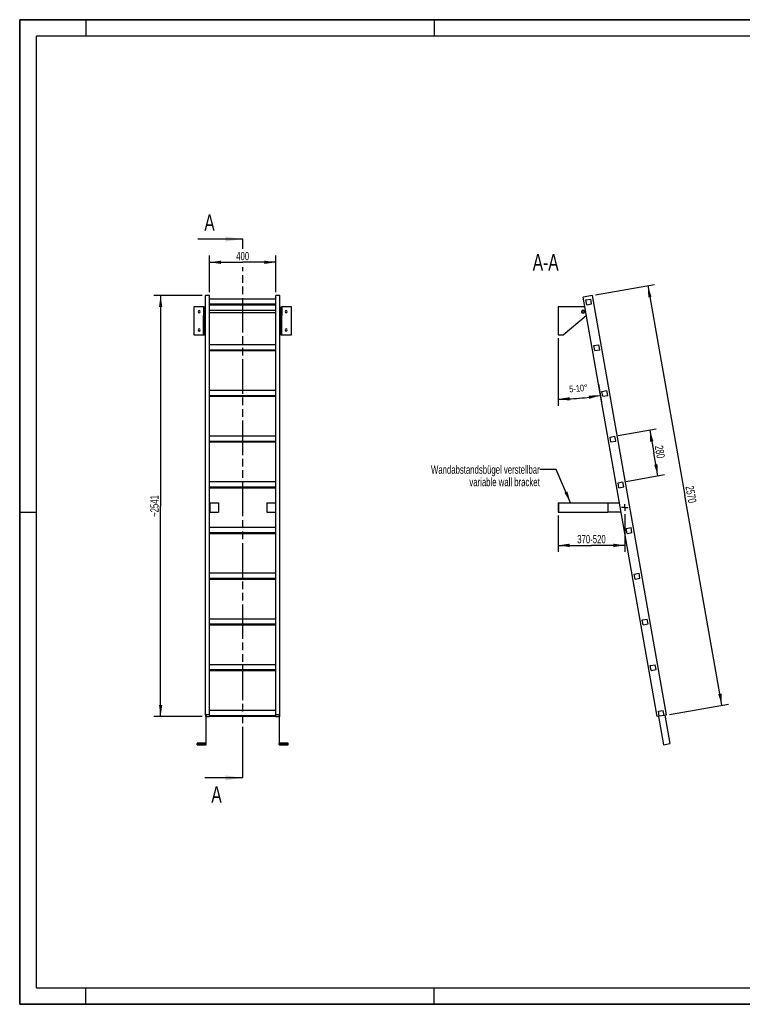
# Model space of a CAD drawing. Header units: millimetres. Extents: x 0 to 8400, y 0 to 5940.
# Tile 1 of 2: x 0 to 4359, y 0 to 5940. Entities that reach past the tile are written whole.
import ezdxf

# ---------------------------------------------------------------- set-up
doc = ezdxf.new("R2010")
doc.units = ezdxf.units.MM
doc.header["$LTSCALE"] = 462
doc.linetypes.add('CENTER', pattern=[0.6, 0.375, -0.075, 0.075, -0.075])
doc.linetypes.add('PHANTOM', pattern=[0.8, 0.45, -0.05, 0.1, -0.05, 0.1, -0.05])
doc.layers.get('0').update_dxf_attribs({"linetype": 'CONTINUOUS'})
for name, color, linetype in [('005_AXIS', 7, 'CONTINUOUS'), ('050_DIMENSIONING', 7, 'CONTINUOUS'), ('053_NOTES', 7, 'CONTINUOUS'), ('HATCHING_BL0', 7, 'CONTINUOUS')]:
    doc.layers.add(name, color=color, linetype=linetype)
doc.styles.get("Standard").update_dxf_attribs({"font": 'txt', "width": 0.7})
doc.dimstyles.new('DIMSTYLE_1', dxfattribs={"dimtxt": 50, "dimasz": 70, "dimexe": 2, "dimexo": 1, "dimtad": 1, "dimdec": 1, "dimtxsty": 'Standard', "dimblk": '_FILLED', "dimblk1": '_FILLED', "dimblk2": '_FILLED', "dimcen": 0.09, "dimazin": 2, "dimtp": 0.5, "dimtm": 0.5, "dimtfac": 1, "dimtdec": 1, "dimtofl": 0, "dimtmove": 0, "dimatfit": 3, "dimldrblk": '_FILLED', "dimfxl": 1, "dimtolj": 1, "dimarcsym": 0})
doc.dimstyles.new('DIMSTYLE_2', dxfattribs={"dimtxt": 40, "dimasz": 70, "dimexe": 2, "dimexo": 1, "dimgap": 2, "dimtad": 1, "dimdec": 1, "dimtxsty": 'Standard', "dimblk": '_FILLED', "dimblk1": '_FILLED', "dimblk2": '_FILLED', "dimcen": 0.09, "dimazin": 2, "dimtp": 0.5, "dimtm": 0.5, "dimtfac": 1, "dimtdec": 1, "dimtofl": 0, "dimtmove": 0, "dimatfit": 3, "dimldrblk": '_FILLED', "dimfxl": 1, "dimtolj": 1, "dimarcsym": 0})
doc.dimstyles.new('DIMSTYLE_3', dxfattribs={"dimtxt": 50, "dimasz": 70, "dimexe": 2, "dimexo": 1, "dimtad": 1, "dimdec": 0, "dimtxsty": 'Standard', "dimblk": '_FILLED', "dimblk1": '_FILLED', "dimblk2": '_FILLED', "dimcen": 0.09, "dimazin": 2, "dimtp": 2, "dimtm": 2, "dimtfac": 1, "dimtdec": 0, "dimtofl": 0, "dimtmove": 0, "dimatfit": 3, "dimldrblk": '_FILLED', "dimfxl": 1, "dimtolj": 1, "dimarcsym": 0})
doc.dimstyles.new('DIMSTYLE_4', dxfattribs={"dimtxt": 50, "dimasz": 70, "dimexe": 2, "dimexo": 1, "dimtad": 1, "dimtxsty": 'Standard', "dimblk": '_FILLED', "dimblk1": '_FILLED', "dimblk2": '_FILLED', "dimcen": 0.09, "dimazin": 2, "dimtp": 0.8, "dimtm": 0.8, "dimtfac": 1, "dimtofl": 0, "dimtmove": 0, "dimatfit": 3, "dimldrblk": '_FILLED', "dimfxl": 1, "dimtolj": 1, "dimarcsym": 0})
doc.dimstyles.new('DIMSTYLE_5', dxfattribs={"dimtxt": 50, "dimasz": 70, "dimexe": 2, "dimexo": 1, "dimtad": 1, "dimtxsty": 'Standard', "dimblk": '_FILLED', "dimblk1": '_FILLED', "dimblk2": '_FILLED', "dimcen": 0.09, "dimazin": 2, "dimtp": 0.5, "dimtm": 0.5, "dimtfac": 1, "dimtofl": 0, "dimtmove": 0, "dimatfit": 3, "dimldrblk": '_FILLED', "dimfxl": 1, "dimtolj": 1, "dimarcsym": 0})
doc.dimstyles.get("Standard").update_dxf_attribs({"dimtxt": 50, "dimasz": 70, "dimexe": 2, "dimexo": 1, "dimtad": 1, "dimtxsty": 'Standard', "dimblk": '_FILLED', "dimblk1": '_FILLED', "dimblk2": '_FILLED', "dimcen": 0.09, "dimazin": 2, "dimtol": 1, "dimtp": 0.01, "dimtm": 0.01, "dimtfac": 1, "dimtofl": 0, "dimtmove": 0, "dimatfit": 3, "dimldrblk": '_FILLED', "dimfxl": 1, "dimtolj": 1, "dimarcsym": 0})

# ---------------------------------------------------------------- blocks, each defined once
blk = doc.blocks.new('_FILLED')
at = {"color": 0, "linetype": 'ByBlock'}
blk.add_solid([(0, 0), (-1, 0.143), (-1, -0.143)], dxfattribs=at)
blk = doc.blocks.new('*D2')
at = {"layer": '050_DIMENSIONING', "color": 2, "linetype": 'Continuous', "transparency": 16777216}
for p, q in [((1145.2, 4296.5), (1145.2, 4516.5)), ((1545.2, 4296.5), (1545.2, 4516.5)), ((1145.2, 4476.5), (1345.2, 4476.5)), ((1545.2, 4476.5), (1345.2, 4476.5))]:
    blk.add_line(p, q, dxfattribs=at)
at = {"layer": '050_DIMENSIONING', "color": 2, "linetype": 'Continuous', "transparency": 16777216, "xscale": 70, "yscale": 70, "zscale": 70, "rotation": 180}
blk.add_blockref('_FILLED', (1145.2, 4476.5), dxfattribs=at)
at = {"layer": '050_DIMENSIONING', "color": 2, "linetype": 'Continuous', "transparency": 16777216, "xscale": 70, "yscale": 70, "zscale": 70}
blk.add_blockref('_FILLED', (1545.2, 4476.5), dxfattribs=at)
at = {"layer": '050_DIMENSIONING', "color": 2, "linetype": 'Continuous', "transparency": 16777216, "insert": (1345.2, 4539), "char_height": 50, "width": 176.786, "attachment_point": 2, "line_spacing_factor": 0.9}
blk.add_mtext('400', dxfattribs=at)
blk = doc.blocks.new('*D3')
at = {"layer": '050_DIMENSIONING', "color": 2, "linetype": 'Continuous', "transparency": 16777216}
for p, q in [((3247.6, 4018.2), (3247.6, 3610.9)), ((3491.4, 3741.3), (3510.3, 3633.9))]:
    blk.add_line(p, q, dxfattribs=at)
for start, end in [(270, 275), (275, 280)]:
    blk.add_arc((3247.6, 5123.9), 1473, start, end, dxfattribs=at)
for points in [[(3317.3, 3662.5), (3247.6, 3650.9), (3317.8, 3642.5)], [(3435.7, 3652.9), (3503.4, 3673.3), (3432.6, 3672.6)]]:
    blk.add_solid(points, dxfattribs=at)
at = {"layer": '050_DIMENSIONING', "color": 2, "linetype": 'Continuous', "transparency": 16777216, "insert": (3369, 3736.2), "char_height": 40, "width": 207.143, "attachment_point": 2, "rotation": 5, "line_spacing_factor": 0.9}
blk.add_mtext('5-10\\fgdt;{\\W1.0;{\\fgdt;~}}', dxfattribs=at)
blk = doc.blocks.new('*D4')
at = {"layer": '050_DIMENSIONING', "color": 2, "linetype": 'Continuous', "transparency": 16777216}
for p, q in [((1100.2, 4276.5), (810.2, 4276.5)), ((850.2, 4276.5), (850.2, 3006.1)), ((850.2, 1735.7), (850.2, 3006.1)), ((1100.2, 1735.7), (810.2, 1735.7))]:
    blk.add_line(p, q, dxfattribs=at)
at = {"layer": '050_DIMENSIONING', "color": 2, "linetype": 'Continuous', "transparency": 16777216, "xscale": 70, "yscale": 70, "zscale": 70}
for p, rotation in [((850.2, 4276.5), 90), ((850.2, 1735.7), 270)]:
    blk.add_blockref('_FILLED', p, dxfattribs=dict(at, rotation=rotation))
at = {"layer": '050_DIMENSIONING', "color": 2, "linetype": 'Continuous', "transparency": 16777216, "insert": (787.7, 3006.1), "char_height": 50, "width": 273.214, "attachment_point": 2, "rotation": 90, "line_spacing_factor": 0.9}
blk.add_mtext('~2541', dxfattribs=at)
blk = doc.blocks.new('*D5')
at = {"layer": '050_DIMENSIONING', "color": 2, "linetype": 'Continuous', "transparency": 16777216}
for p, q in [((3247.6, 2948.8), (3247.6, 2781.3)), ((3651.5, 2957.3), (3651.5, 2781.3)), ((3247.6, 2781.3), (3247.6, 2728.8)), ((3247.6, 2768.8), (3449.5, 2768.8)), ((3651.5, 2768.8), (3449.5, 2768.8)), ((3651.5, 2781.3), (3651.5, 2728.8))]:
    blk.add_line(p, q, dxfattribs=at)
at = {"layer": '050_DIMENSIONING', "color": 2, "linetype": 'Continuous', "transparency": 16777216, "xscale": 70, "yscale": 70, "zscale": 70, "rotation": 180}
blk.add_blockref('_FILLED', (3247.6, 2768.8), dxfattribs=at)
at = {"layer": '050_DIMENSIONING', "color": 2, "linetype": 'Continuous', "transparency": 16777216, "xscale": 70, "yscale": 70, "zscale": 70}
blk.add_blockref('_FILLED', (3651.5, 2768.8), dxfattribs=at)
at = {"layer": '050_DIMENSIONING', "color": 2, "linetype": 'Continuous', "transparency": 16777216, "insert": (3449.5, 2831.3), "char_height": 50, "width": 396.429, "attachment_point": 2, "line_spacing_factor": 0.9}
blk.add_mtext('370-520\\P ', dxfattribs=at)
blk = doc.blocks.new('*D6')
at = {"layer": '050_DIMENSIONING', "color": 2, "linetype": 'Continuous', "transparency": 16777216}
for p, q in [((3474.6, 4280), (3829.1, 4342.5)), ((3789.7, 4335.6), (4012.8, 3070.1)), ((4236, 1804.6), (4012.8, 3070.1)), ((3920.8, 1749), (4275.4, 1811.5))]:
    blk.add_line(p, q, dxfattribs=at)
at = {"layer": '050_DIMENSIONING', "color": 2, "linetype": 'Continuous', "transparency": 16777216, "xscale": 70, "yscale": 70, "zscale": 70}
for p, rotation in [((3789.7, 4335.6), 100), ((4236, 1804.6), 280)]:
    blk.add_blockref('_FILLED', p, dxfattribs=dict(at, rotation=rotation))
at = {"layer": '050_DIMENSIONING', "color": 2, "linetype": 'Continuous', "transparency": 16777216, "insert": (4074.4, 3080.9), "char_height": 50, "width": 230.357, "attachment_point": 2, "rotation": 280, "line_spacing_factor": 0.9}
blk.add_mtext('2570', dxfattribs=at)
blk = doc.blocks.new('*D7')
at = {"layer": '050_DIMENSIONING', "color": 2, "linetype": 'Continuous', "transparency": 16777216}
for p, q in [((3610.6, 3430.7), (3840.6, 3471.3)), ((3801.2, 3464.3), (3825.5, 3326.4)), ((3849.8, 3188.6), (3825.5, 3326.4)), ((3659.2, 3155), (3889.2, 3195.5))]:
    blk.add_line(p, q, dxfattribs=at)
at = {"layer": '050_DIMENSIONING', "color": 2, "linetype": 'Continuous', "transparency": 16777216, "xscale": 70, "yscale": 70, "zscale": 70}
for p, rotation in [((3801.2, 3464.3), 100), ((3849.8, 3188.6), 280)]:
    blk.add_blockref('_FILLED', p, dxfattribs=dict(at, rotation=rotation))
at = {"layer": '050_DIMENSIONING', "color": 2, "linetype": 'Continuous', "transparency": 16777216, "insert": (3887, 3337.3), "char_height": 50, "width": 176.786, "attachment_point": 2, "rotation": 280, "line_spacing_factor": 0.9}
blk.add_mtext('280', dxfattribs=at)
blk = doc.blocks.new('XSEC_FILLED')
at = {"color": 0, "linetype": 'ByBlock'}
blk.add_solid([(0, 0), (-1, 0.143), (-1, -0.143)], dxfattribs=at)
blk = doc.blocks.new('HATCHING_BL0', base_point=(1209.9, 2991.1))
at = {"layer": 'HATCHING_BL0', "color": 7, "linetype": 'PHANTOM'}
for p, q in [((1345.2, 4558.5), (1345.2, 4616.5)), ((1345.2, 1465.8), (1345.2, 4446.3)), ((1345.2, 1365.8), (1345.2, 1465.8))]:
    blk.add_line(p, q, dxfattribs=at)
at = {"layer": 'HATCHING_BL0', "color": 7, "linetype": 'Continuous', "char_height": 100, "width": 128.571, "attachment_point": 1, "line_spacing_factor": 0.9}
for insert in [(1113.9, 4766.5), (1156.3, 1315.8)]:
    blk.add_mtext('A', dxfattribs=dict(at, insert=insert))
at = {"layer": 'HATCHING_BL0', "color": 7, "linetype": 'Continuous'}
for points in [[(1345.2, 4616.5), (1074.6, 4616.5)], [(1345.2, 1365.8), (1117.1, 1365.8)]]:
    blk.add_leader(points, dimstyle='Standard', override={"dimasz": 105, "dimtad": 0, "dimldrblk": 'XSEC_FILLED'}, dxfattribs=at)

msp = doc.modelspace()

# ---------------------------------------------------------------- hatches: boundary and pattern name
at = {"linetype": 'Continuous'}
h = msp.add_hatch(dxfattribs=at)
h.set_pattern_fill('ANSI31', color=2, angle=90, style=0, pattern_type=2)
h.set_pattern_definition([(135, (3247.57, 4123.25), (-239.875, -239.875), [])])
edge = h.paths.add_edge_path()
edge.add_line((3887.846, 1743.215), (3858.302, 1738.005))
edge.add_line((3858.302, 1738.005), (3853.092, 1767.549))
edge.add_line((3853.092, 1767.549), (3882.636, 1772.759))
edge.add_line((3887.846, 1743.215), (3882.636, 1772.759))
edge = h.paths.add_edge_path()
edge.add_line((3420.708, 4219.721), (3415.499, 4249.265))
edge.add_line((3415.499, 4249.265), (3445.043, 4254.474))
edge.add_line((3450.252, 4224.93), (3445.043, 4254.474))
edge.add_line((3420.708, 4219.721), (3450.252, 4224.93))
edge = h.paths.add_edge_path()
edge.add_line((3469.33, 3943.974), (3464.12, 3973.519))
edge.add_line((3464.12, 3973.519), (3493.664, 3978.728))
edge.add_line((3498.874, 3949.184), (3493.664, 3978.728))
edge.add_line((3469.33, 3943.974), (3498.874, 3949.184))
edge = h.paths.add_edge_path()
edge.add_line((3517.951, 3668.228), (3512.742, 3697.772))
edge.add_line((3512.742, 3697.772), (3542.286, 3702.982))
edge.add_line((3547.495, 3673.438), (3542.286, 3702.982))
edge.add_line((3517.951, 3668.228), (3547.495, 3673.438))
edge = h.paths.add_edge_path()
edge.add_line((3566.573, 3392.482), (3561.363, 3422.026))
edge.add_line((3561.363, 3422.026), (3590.907, 3427.236))
edge.add_line((3596.117, 3397.692), (3590.907, 3427.236))
edge.add_line((3566.573, 3392.482), (3596.117, 3397.692))
edge = h.paths.add_edge_path()
edge.add_line((3615.194, 3116.736), (3609.985, 3146.28))
edge.add_line((3609.985, 3146.28), (3639.529, 3151.49))
edge.add_line((3644.738, 3121.945), (3639.529, 3151.49))
edge.add_line((3615.194, 3116.736), (3644.738, 3121.945))
edge = h.paths.add_edge_path()
edge.add_line((3663.816, 2840.99), (3658.606, 2870.534))
edge.add_line((3658.606, 2870.534), (3688.15, 2875.743))
edge.add_line((3693.36, 2846.199), (3688.15, 2875.743))
edge.add_line((3663.816, 2840.99), (3693.36, 2846.199))
edge = h.paths.add_edge_path()
edge.add_line((3712.437, 2565.244), (3707.228, 2594.788))
edge.add_line((3707.228, 2594.788), (3736.772, 2599.997))
edge.add_line((3741.981, 2570.453), (3736.772, 2599.997))
edge.add_line((3712.437, 2565.244), (3741.981, 2570.453))
edge = h.paths.add_edge_path()
edge.add_line((3761.059, 2289.497), (3755.849, 2319.042))
edge.add_line((3755.849, 2319.042), (3785.393, 2324.251))
edge.add_line((3790.603, 2294.707), (3785.393, 2324.251))
edge.add_line((3761.059, 2289.497), (3790.603, 2294.707))
edge = h.paths.add_edge_path()
edge.add_line((3809.68, 2013.751), (3804.471, 2043.295))
edge.add_line((3804.471, 2043.295), (3834.015, 2048.505))
edge.add_line((3839.224, 2018.961), (3834.015, 2048.505))
edge.add_line((3809.68, 2013.751), (3839.224, 2018.961))
edge = h.paths.add_edge_path()
edge.add_arc((3398.574, 4178.247), 7.5, 0, 180)
edge.add_arc((3398.574, 4178.247), 7.5, -180, 0)

# ---------------------------------------------------------------- linework, layer by layer
at = {"color": 7, "linetype": 'Continuous'}
for p, q in [((0, 5940), (8400, 5940)), ((0, 0), (0, 5940)), ((1145.154, 4276.515), (1120.154, 4276.515)), ((1120.154, 4264.322), (1120.154, 4276.515)), ((1120.154, 4180.585), (1120.154, 4264.322)), ((1145.154, 3978.728), (1145.154, 4276.515)), ((1545.154, 4254.474), (1145.154, 4254.474)), ((1145.154, 4224.93), (1545.154, 4224.93)), ((1145.154, 4219.721), (1545.154, 4219.721)), ((1570.154, 4276.515), (1545.154, 4276.515)), ((1545.154, 3978.728), (1545.154, 4276.515)), ((1570.154, 1745.559), (1570.154, 4276.515)), ((3454.865, 4276.515), (3398.731, 4266.617)), ((3845.007, 1735.661), (3398.731, 4266.617)), ((3415.499, 4249.265), (3445.043, 4254.474)), ((3420.708, 4219.721), (3415.499, 4249.265)), ((3420.708, 4219.721), (3450.252, 4224.93)), ((3450.252, 4224.93), (3445.043, 4254.474)), ((3901.141, 1745.559), (3454.865, 4276.515)), ((1109.154, 4208.247), (1050.154, 4208.247)), ((1109.154, 4208.247), (1109.154, 4187.497)), ((1109.154, 4208.247), (1115.154, 4208.247)), ((1109.154, 4187.497), (1109.154, 4185.747)), ((1109.154, 4185.747), (1109.154, 4178.247)), ((1109.154, 4178.247), (1109.154, 4170.747)), ((1109.154, 4170.747), (1109.154, 4168.997)), ((1109.154, 4168.997), (1109.154, 4155.32)), ((1115.154, 4208.247), (1115.154, 4187.497)), ((1115.154, 4187.497), (1115.154, 4178.247)), ((1115.154, 4178.247), (1115.154, 4168.997)), ((1115.154, 4168.997), (1115.154, 4155.32)), ((1120.154, 4164.275), (1120.154, 4180.585)), ((1120.154, 4163.533), (1120.154, 4164.275)), ((1120.154, 4160.62), (1120.154, 4163.533)), ((1120.154, 4157.147), (1120.154, 4160.62)), ((1575.154, 4208.247), (1575.154, 4187.497)), ((1575.154, 4208.247), (1581.154, 4208.247)), ((1575.154, 4187.497), (1575.154, 4178.247)), ((1575.154, 4178.247), (1575.154, 4168.997)), ((1575.154, 4168.997), (1575.154, 4155.32)), ((1581.154, 4208.247), (1581.154, 4187.497)), ((1640.154, 4208.247), (1581.154, 4208.247)), ((1581.154, 4187.497), (1581.154, 4185.747)), ((1581.154, 4185.747), (1581.154, 4178.247)), ((1581.154, 4178.247), (1581.154, 4170.747)), ((1581.154, 4170.747), (1581.154, 4168.997)), ((1581.154, 4168.997), (1581.154, 4155.32)), ((3398.574, 4208.247), (3247.574, 4208.247)), ((1109.154, 4038.247), (1109.154, 4155.32)), ((1115.154, 4038.247), (1115.154, 4155.32)), ((1120.154, 4150.477), (1120.154, 4157.147)), ((1120.154, 4146.079), (1120.154, 4150.477)), ((1120.154, 4143.36), (1120.154, 4146.079)), ((1120.154, 4141.881), (1120.154, 4143.36)), ((1120.154, 4126.449), (1120.154, 4141.881)), ((1120.154, 4121.24), (1120.154, 4126.449)), ((1120.154, 1745.559), (1120.154, 4121.24)), ((1575.154, 4038.247), (1575.154, 4155.32)), ((1581.154, 4038.247), (1581.154, 4155.32)), ((3279.19, 4038.247), (3417.922, 4155.32)), ((1050.154, 4038.247), (1109.154, 4038.247)), ((1109.154, 4038.247), (1115.154, 4038.247)), ((1575.154, 4038.247), (1581.154, 4038.247)), ((1581.154, 4038.247), (1640.154, 4038.247)), ((3247.574, 4038.247), (3279.19, 4038.247)), ((1145.154, 3949.184), (1145.154, 3978.728)), ((1545.154, 3978.728), (1145.154, 3978.728)), ((1145.154, 3943.974), (1145.154, 3949.184)), ((1145.154, 3949.184), (1545.154, 3949.184)), ((1145.154, 3702.982), (1145.154, 3943.974)), ((1145.154, 3943.974), (1545.154, 3943.974)), ((1545.154, 3949.184), (1545.154, 3978.728)), ((1545.154, 3943.974), (1545.154, 3949.184)), ((1545.154, 3702.982), (1545.154, 3943.974)), ((3464.12, 3973.519), (3493.664, 3978.728)), ((3469.33, 3943.974), (3464.12, 3973.519)), ((3469.33, 3943.974), (3498.874, 3949.184)), ((3498.874, 3949.184), (3493.664, 3978.728)), ((1145.154, 3673.438), (1145.154, 3702.982)), ((1545.154, 3702.982), (1145.154, 3702.982)), ((1545.154, 3673.438), (1545.154, 3702.982)), ((3512.742, 3697.772), (3542.286, 3702.982)), ((3517.951, 3668.228), (3512.742, 3697.772)), ((3547.495, 3673.438), (3542.286, 3702.982)), ((1145.154, 3668.228), (1145.154, 3673.438)), ((1145.154, 3673.438), (1545.154, 3673.438)), ((1145.154, 3427.236), (1145.154, 3668.228)), ((1145.154, 3668.228), (1545.154, 3668.228)), ((1545.154, 3668.228), (1545.154, 3673.438)), ((1545.154, 3427.236), (1545.154, 3668.228)), ((3517.951, 3668.228), (3547.495, 3673.438)), ((1145.154, 3397.692), (1145.154, 3427.236)), ((1545.154, 3427.236), (1145.154, 3427.236)), ((1145.154, 3392.482), (1145.154, 3397.692)), ((1145.154, 3397.692), (1545.154, 3397.692)), ((1145.154, 3151.49), (1145.154, 3392.482)), ((1145.154, 3392.482), (1545.154, 3392.482)), ((1545.154, 3397.692), (1545.154, 3427.236)), ((1545.154, 3392.482), (1545.154, 3397.692)), ((1545.154, 3151.49), (1545.154, 3392.482)), ((3561.363, 3422.026), (3590.907, 3427.236)), ((3566.573, 3392.482), (3561.363, 3422.026)), ((3566.573, 3392.482), (3596.117, 3397.692)), ((3596.117, 3397.692), (3590.907, 3427.236)), ((1145.154, 3121.945), (1145.154, 3151.49)), ((1545.154, 3151.49), (1145.154, 3151.49)), ((1545.154, 3121.945), (1545.154, 3151.49)), ((3609.985, 3146.28), (3639.529, 3151.49)), ((3644.738, 3121.945), (3639.529, 3151.49)), ((1145.154, 3116.736), (1145.154, 3121.945)), ((1145.154, 3121.945), (1545.154, 3121.945)), ((1145.154, 3025.784), (1145.154, 3116.736)), ((1145.154, 3116.736), (1545.154, 3116.736)), ((1545.154, 3116.736), (1545.154, 3121.945)), ((1545.154, 3025.784), (1545.154, 3116.736)), ((3615.194, 3116.736), (3609.985, 3146.28)), ((3615.194, 3116.736), (3644.738, 3121.945)), ((1145.154, 2968.784), (1145.154, 3025.784)), ((1145.154, 3025.784), (1147.154, 3025.784)), ((1147.154, 3025.784), (1147.154, 2968.784)), ((1147.154, 3025.784), (1200.154, 3025.784)), ((1200.154, 3025.784), (1200.154, 2968.784)), ((1490.154, 3025.784), (1490.154, 2968.784)), ((1490.154, 3025.784), (1543.154, 3025.784)), ((1543.154, 3025.784), (1543.154, 2968.784)), ((1543.154, 3025.784), (1545.154, 3025.784)), ((1545.154, 2968.784), (1545.154, 3025.784)), ((3247.574, 3025.784), (3247.574, 2968.784)), ((3247.574, 3025.784), (3249.574, 3025.784)), ((3249.574, 3025.784), (3249.574, 2968.784)), ((3249.574, 3025.784), (3547.574, 3025.784)), ((3547.574, 3025.784), (3547.574, 2968.784)), ((3547.574, 3025.784), (3617.523, 3025.784)), ((1145.154, 2875.743), (1145.154, 2968.784)), ((1145.154, 2968.784), (1147.154, 2968.784)), ((1147.154, 2968.784), (1200.154, 2968.784)), ((1490.154, 2968.784), (1543.154, 2968.784)), ((1543.154, 2968.784), (1545.154, 2968.784)), ((1545.154, 2875.743), (1545.154, 2968.784)), ((3247.574, 2968.784), (3249.574, 2968.784)), ((3249.574, 2968.784), (3547.574, 2968.784)), ((3627.574, 2968.784), (3547.574, 2968.784)), ((1145.154, 2846.199), (1145.154, 2875.743)), ((1545.154, 2875.743), (1145.154, 2875.743)), ((1545.154, 2846.199), (1545.154, 2875.743)), ((3658.606, 2870.534), (3688.15, 2875.743)), ((3663.816, 2840.99), (3658.606, 2870.534)), ((3693.36, 2846.199), (3688.15, 2875.743)), ((1145.154, 2840.99), (1145.154, 2846.199)), ((1145.154, 2846.199), (1545.154, 2846.199)), ((1145.154, 2599.997), (1145.154, 2840.99)), ((1145.154, 2840.99), (1545.154, 2840.99)), ((1545.154, 2840.99), (1545.154, 2846.199)), ((1545.154, 2599.997), (1545.154, 2840.99)), ((3663.816, 2840.99), (3693.36, 2846.199)), ((1145.154, 2570.453), (1145.154, 2599.997)), ((1545.154, 2599.997), (1145.154, 2599.997)), ((1145.154, 2565.244), (1145.154, 2570.453)), ((1145.154, 2570.453), (1545.154, 2570.453)), ((1145.154, 2324.251), (1145.154, 2565.244)), ((1145.154, 2565.244), (1545.154, 2565.244)), ((1545.154, 2570.453), (1545.154, 2599.997)), ((1545.154, 2565.244), (1545.154, 2570.453)), ((1545.154, 2324.251), (1545.154, 2565.244)), ((3707.228, 2594.788), (3736.772, 2599.997)), ((3712.437, 2565.244), (3707.228, 2594.788)), ((3712.437, 2565.244), (3741.981, 2570.453)), ((3741.981, 2570.453), (3736.772, 2599.997)), ((1145.154, 2294.707), (1145.154, 2324.251)), ((1545.154, 2324.251), (1145.154, 2324.251)), ((1545.154, 2294.707), (1545.154, 2324.251)), ((3755.849, 2319.042), (3785.393, 2324.251)), ((3761.059, 2289.497), (3755.849, 2319.042)), ((3790.603, 2294.707), (3785.393, 2324.251)), ((1145.154, 2289.497), (1145.154, 2294.707)), ((1145.154, 2294.707), (1545.154, 2294.707)), ((1145.154, 2048.505), (1145.154, 2289.497)), ((1145.154, 2289.497), (1545.154, 2289.497)), ((1545.154, 2289.497), (1545.154, 2294.707)), ((1545.154, 2048.505), (1545.154, 2289.497)), ((3761.059, 2289.497), (3790.603, 2294.707)), ((1145.154, 2018.961), (1145.154, 2048.505)), ((1545.154, 2048.505), (1145.154, 2048.505)), ((1545.154, 2018.961), (1545.154, 2048.505)), ((3804.471, 2043.295), (3834.015, 2048.505)), ((3809.68, 2013.751), (3804.471, 2043.295)), ((3839.224, 2018.961), (3834.015, 2048.505)), ((1145.154, 2013.751), (1145.154, 2018.961)), ((1145.154, 2018.961), (1545.154, 2018.961)), ((1145.154, 1772.759), (1145.154, 2013.751)), ((1145.154, 2013.751), (1545.154, 2013.751)), ((1545.154, 2013.751), (1545.154, 2018.961)), ((1545.154, 1772.759), (1545.154, 2013.751)), ((3809.68, 2013.751), (3839.224, 2018.961)), ((1120.154, 1745.559), (1120.154, 1735.661)), ((1145.154, 1745.559), (1120.154, 1745.559)), ((1120.154, 1735.661), (1122.154, 1735.661)), ((1122.154, 1744.083), (1122.154, 1574.696)), ((1122.154, 1744.083), (1124.154, 1744.083)), ((1124.154, 1572.726), (1124.154, 1744.083)), ((1124.154, 1735.661), (1145.154, 1735.661)), ((1145.154, 1745.559), (1145.154, 1772.759)), ((1545.154, 1772.759), (1145.154, 1772.759)), ((1145.154, 1743.215), (1145.154, 1745.559)), ((1145.154, 1743.215), (1545.154, 1743.215)), ((1145.154, 1735.661), (1145.154, 1738.005)), ((1145.154, 1738.005), (1545.154, 1738.005)), ((1545.154, 1745.559), (1545.154, 1772.759)), ((1545.154, 1745.559), (1545.154, 1743.215)), ((1570.154, 1745.559), (1545.154, 1745.559)), ((1545.154, 1738.005), (1545.154, 1735.661)), ((1545.154, 1735.661), (1566.154, 1735.661)), ((1566.154, 1744.083), (1566.154, 1572.726)), ((1566.154, 1744.083), (1568.154, 1744.083)), ((1568.154, 1574.696), (1568.154, 1744.083)), ((1568.154, 1735.661), (1570.154, 1735.661)), ((1570.154, 1735.661), (1570.154, 1745.559)), ((3858.302, 1738.005), (3845.007, 1735.661)), ((3853.092, 1767.549), (3882.636, 1772.759)), ((3858.302, 1738.005), (3853.092, 1767.549)), ((3853.378, 1737.137), (3883.592, 1565.78)), ((3887.846, 1743.215), (3858.302, 1738.005)), ((3887.846, 1743.215), (3882.636, 1772.759)), ((3901.141, 1745.559), (3887.846, 1743.215)), ((3892.77, 1744.083), (3922.985, 1572.726)), ((1070.154, 1574.696), (1070.154, 1572.726)), ((1122.154, 1574.696), (1070.154, 1574.696)), ((1070.154, 1565.78), (1070.154, 1572.726)), ((1070.154, 1572.726), (1124.154, 1572.726)), ((1070.154, 1565.78), (1124.154, 1565.78)), ((1124.154, 1565.78), (1124.154, 1572.726)), ((1566.154, 1565.78), (1566.154, 1572.726)), ((1566.154, 1572.726), (1620.154, 1572.726)), ((1566.154, 1565.78), (1620.154, 1565.78)), ((1620.154, 1574.696), (1568.154, 1574.696)), ((1620.154, 1572.726), (1620.154, 1574.696)), ((1620.154, 1565.78), (1620.154, 1572.726)), ((3883.592, 1565.78), (3922.985, 1572.726)), ((0, 0), (8400, 0))]:
    msp.add_line(p, q, dxfattribs=at)
at = {"color": 3, "linetype": 'Continuous'}
for p, q in [((0, 5940), (0, 0)), ((8400, 5940), (0, 5940)), ((400, 5940), (400, 5840)), ((2500, 5940), (2500, 5840)), ((0, 2970), (100, 2970)), ((400, 0), (400, 100)), ((2500, 0), (2500, 100)), ((8400, 0), (0, 0))]:
    msp.add_line(p, q, dxfattribs=at)
at = {"color": 5, "linetype": 'Continuous'}
for p, q in [((100, 5840), (100, 100)), ((8300, 5840), (100, 5840)), ((100, 100), (8300, 100))]:
    msp.add_line(p, q, dxfattribs=at)
at = {"color": 9, "linetype": 'Continuous'}
for p, q in [((1115.154, 4155.32), (1109.154, 4155.32)), ((1581.154, 4155.32), (1575.154, 4155.32))]:
    msp.add_line(p, q, dxfattribs=at)
at = {"color": 7, "linetype": 'Continuous'}
for radius, start, end in [(7.5, 0, 180), (7.5, 180, 360), (30, 68.8843913, 90), (30, 310.1604011, 311.1232263)]:
    msp.add_arc((3398.574, 4178.247), radius, start, end, dxfattribs=at)
at = {"layer": '005_AXIS', "color": 7, "linetype": 'Continuous'}
for p, q in [((1050.154, 4208.247), (1050.154, 4038.247)), ((1120.154, 4185.747), (1115.154, 4185.747)), ((1120.154, 4170.747), (1115.154, 4170.747)), ((1545.154, 4185.747), (1145.154, 4185.747)), ((1545.154, 4170.747), (1145.154, 4170.747)), ((1575.154, 4185.747), (1570.154, 4185.747)), ((1575.154, 4170.747), (1570.154, 4170.747)), ((1640.154, 4038.247), (1640.154, 4208.247)), ((3247.574, 4208.247), (3247.574, 4038.247))]:
    msp.add_line(p, q, dxfattribs=at)
at = {"layer": '005_AXIS', "color": 7, "linetype": 'CENTER'}
for q in [(3631.488, 2997.284), (3651.488, 3017.284), (3671.488, 2997.284), (3651.488, 2977.284)]:
    msp.add_line((3651.488, 2997.284), q, dxfattribs=at)
at = {"layer": '005_AXIS', "color": 7, "linetype": 'Continuous'}
for centre, radius, start, end in [((1082.654, 4178.247), 6.5, 0, 180), ((1082.654, 4178.247), 6.5, 180, 360), ((1607.654, 4178.247), 6.5, 0, 180), ((1607.654, 4178.247), 6.5, 180, 360), ((3398.574, 4178.247), 9.25, 0, 180), ((3398.574, 4178.247), 9.25, 180, 360), ((1082.654, 4068.247), 6.5, 0, 180), ((1082.654, 4068.247), 6.5, 180, 360), ((1607.654, 4068.247), 6.5, 0, 180), ((1607.654, 4068.247), 6.5, 180, 360)]:
    msp.add_arc(centre, radius, start, end, dxfattribs=at)

# ---------------------------------------------------------------- block references
at = {"layer": 'HATCHING_BL0'}
msp.add_blockref('HATCHING_BL0', (1209.898, 2991.147), dxfattribs=at)

# ---------------------------------------------------------------- texts
at = {"layer": '053_NOTES', "color": 2, "linetype": 'Continuous', "attachment_point": 3, "line_spacing_factor": 0.9}
for s, insert, char_height, width in [('A-A', (3251.11, 4526.515), 100, 392.85714), ('Wandabstandsbügel verstellbar\\Pvariable wall bracket', (3136.959, 3250.784), 50, 1540)]:
    msp.add_mtext(s, dxfattribs=dict(at, insert=insert, char_height=char_height, width=width))

# ---------------------------------------------------------------- dimensions: what is measured, and where the dimension line sits
at = {"layer": '050_DIMENSIONING', "color": 2, "linetype": 'Continuous'}
dim = msp.add_linear_dim(base=(1545.154, 4476.515), p1=(1145.154, 4295.515), p2=(1545.154, 4295.515), dimstyle='DIMSTYLE_1', dxfattribs=at)
dim.commit()
dim.dimension.update_dxf_attribs({"geometry": '*D2', "text_midpoint": (1338.011, 4476.515), "dimtype": 160})
for base, p1, p2, dimstyle, picture, middle in [((3789.7, 4335.555), (3919.852, 1748.858), (3473.576, 4279.814), 'DIMSTYLE_3', '*D6', (4011.597, 3077.111)), ((3801.164, 3464.31), (3658.24, 3154.789), (3609.619, 3430.535), 'DIMSTYLE_5', '*D7', (3824.234, 3333.471))]:
    dim = msp.add_linear_dim(base=base, p1=p1, p2=p2, angle=100, dimstyle=dimstyle, dxfattribs=at)
    dim.commit()
    dim.dimension.update_dxf_attribs({"geometry": picture, "text_midpoint": middle, "dimtype": 160})
dim = msp.add_linear_dim(base=(850.154, 1735.661), p1=(1101.154, 4276.515), p2=(1101.154, 1735.661), angle=270, text='~<>', dimstyle='DIMSTYLE_3', dxfattribs=at)
dim.commit()
dim.dimension.update_dxf_attribs({"geometry": '*D4', "text_midpoint": (850.154, 3006.088), "dimtype": 160})
dim = msp.add_angular_dim_2l(base=(3375.954, 3656.48), line1=((3247.574, 4033.977), (3247.574, 4019.247)), line2=((3488.63, 3756.776), (3491.187, 3742.27)), text='5-<>', dimstyle='DIMSTYLE_2', dxfattribs=at)
dim.commit()
dim.dimension.update_dxf_attribs({"geometry": '*D3', "text_midpoint": (3375.954, 3656.48), "dimtype": 162})
dim = msp.add_linear_dim(base=(3651.488, 2768.784), p1=(3247.574, 2949.784), p2=(3651.488, 2958.284), text='370-520\\P ', dimstyle='DIMSTYLE_4', dxfattribs=at)
dim.commit()
dim.dimension.update_dxf_attribs({"geometry": '*D5', "text_midpoint": (3449.531, 2768.784), "dimtype": 160})

# ---------------------------------------------------------------- leaders
at = {"layer": '053_NOTES', "color": 2, "linetype": 'Continuous', "annotation_type": 0, "has_hookline": 1, "hookline_direction": 1, "text_width": 963.2}
msp.add_leader([(3322.912, 3025.784), (3236.959, 3225.784), (3136.959, 3225.784)], dimstyle='Standard', override={"dimtad": 0}, dxfattribs=at)

doc.saveas('drawing.dxf')
